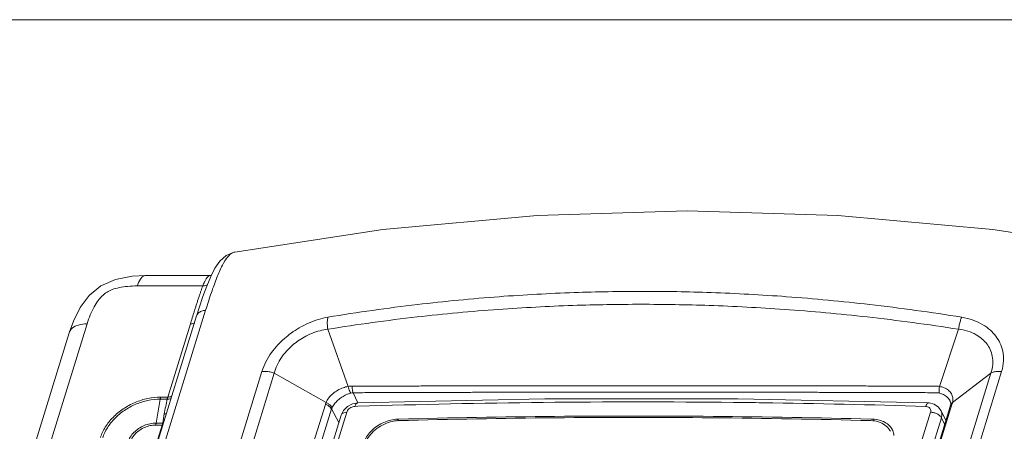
# Model space of a CAD drawing. Header units: millimetres. Extents: x -473 to 23648, y -382 to 1866.
# Tile 111 of 256: x 3165 to 3272, y 602 to 647. Entities that reach past the tile are written whole.
import ezdxf

# ---------------------------------------------------------------- set-up
doc = ezdxf.new("R2010")
doc.units = ezdxf.units.MM
doc.header["$LTSCALE"] = 80
doc.layers.get('0').update_dxf_attribs({"linetype": 'CONTINUOUS'})
doc.layers.add('02___PRT_ALL_AXES', color=7, linetype='CONTINUOUS')
doc.layers.add('06___PRT_ALL_SURFS', color=7, linetype='CONTINUOUS')

msp = doc.modelspace()

# ---------------------------------------------------------------- linework, layer by layer
at = {"lineweight": 0}
msp.add_line((4537.836, 647.262), (2110.224, 647.262), dxfattribs=at)
at = {"color": 0, "linetype": 'Continuous', "lineweight": 0}
for p, q in [((3188.154, 621.972), (3188.15, 621.971)), ((3185.994, 620.216), (3185.534, 619.311)), ((3185.487, 619.415), (3178.469, 619.415)), ((3185.534, 619.311), (3185.101, 618.272)), ((3185.594, 619.43), (3185.485, 619.415)), ((3184.674, 618.28), (3177.555, 618.28)), ((3184.988, 615.642), (3179.884, 599.125)), ((3184.276, 615.908), (3183.993, 615.007)), ((3183.993, 615.008), (3179.151, 599.341)), ((3172.069, 614.151), (3140.237, 511.143)), ((3183.322, 614.151), (3180.86, 606.185)), ((3183.418, 614.46), (3183.322, 614.151)), ((3198.292, 613.564), (3200.519, 607.338)), ((3266.994, 613.564), (3264.902, 607.338)), ((3170.117, 613.172), (3138.286, 510.164)), ((3188.624, 600.925), (3191.11, 608.971)), ((3190.037, 600.941), (3192.46, 608.783)), ((3192.46, 608.783), (3198.108, 605.584)), ((3270.519, 608.783), (3266.33, 605.584)), ((3270.519, 608.783), (3268.033, 600.737)), ((3271.685, 608.971), (3269.262, 601.128)), ((3179.587, 603.356), (3180.028, 605.963)), ((3180.028, 605.963), (3180.797, 605.962)), ((3180.08, 606.185), (3180.86, 606.185)), ((3201.068, 606.654), (3201.573, 605.55)), ((3196.533, 600.532), (3198.033, 605.386)), ((3197.199, 600.032), (3198.699, 604.886)), ((3198.699, 604.886), (3199.499, 603.409)), ((3200.431, 605.143), (3199.996, 604.706)), ((3200.983, 605.434), (3200.431, 605.143)), ((3201.559, 605.543), (3200.983, 605.434)), ((3201.567, 605.175), (3201.242, 605.165)), ((3263.802, 605.537), (3263.702, 605.543)), ((3266.076, 605.159), (3264.576, 600.306)), ((3266.275, 605.386), (3264.775, 600.532)), ((3266.096, 605.226), (3266.076, 605.159)), ((3266.083, 605.736), (3266.084, 605.734)), ((3266.114, 605.296), (3266.096, 605.226)), ((3266.136, 605.454), (3266.114, 605.296)), ((3266.114, 605.296), (3266.114, 605.296)), ((3199.747, 604.209), (3174.233, 521.647)), ((3200.352, 604.535), (3174.838, 521.972)), ((3180.485, 604.354), (3180.312, 603.356)), ((3199.996, 604.706), (3199.746, 604.209)), ((3238.434, 521.972), (3263.948, 604.535)), ((3239.611, 521.36), (3265.125, 603.923)), ((3265.616, 603.672), (3265.072, 604.727)), ((3265.48, 603.229), (3265.125, 603.923)), ((3180.26, 603.133), (3178.67, 597.987)), ((3180.26, 603.133), (3179.535, 603.133)), ((3180.312, 603.356), (3179.587, 603.356)), ((3206.009, 603.776), (3205.892, 603.772)), ((3205.975, 603.603), (3205.892, 603.772)), ((3257.654, 603.772), (3257.435, 603.778)), ((3257.654, 603.772), (3257.753, 603.569))]:
    msp.add_line(p, q, dxfattribs=at)
for points in [[(3188.156, 621.972), (3188.058, 621.952), (3187.213, 621.596), (3186.529, 620.987), (3185.994, 620.216)], [(3178.469, 619.415), (3176.984, 619.341), (3175.177, 618.996), (3173.582, 618.299), (3172.302, 617.241), (3171.33, 615.939), (3170.582, 614.459), (3170.117, 613.171)], [(3185.101, 618.272), (3184.683, 617.13), (3184.276, 615.908)], [(3263.702, 605.543), (3242.945, 605.979), (3221.916, 605.98), (3201.559, 605.543)], [(3265.071, 604.728), (3264.805, 605.089), (3264.354, 605.396), (3263.802, 605.537)], [(3266.083, 605.736), (3266.112, 605.654), (3266.136, 605.454)]]:
    msp.add_lwpolyline(points, dxfattribs=at)
for centre, radius, start, end in [((3398.545, 547.731), 225.239, 162.58226, 162.76683), ((3351.19, 562.577), 175.611, 162.45227, 162.57914), ((3222.871, 596.986), 43.021, 167.95602, 170.13833), ((3201.082, 605.567), 1.086, 90.74241, 105.23166), ((3231.725, -407.76), 1013.42, 88.20832, 89.211798), ((3266.41, 605.055), 0.349, 145.52057, 162.69555), ((3263.004, 606.393), 3.423, 342.88971, 344.63958), ((3180.494, 606.118), 1.764, 269.72185, 276.94412), ((3180.26, 604.463), 1.33, 269.97302, 272.84754), ((3180.32, 605.14), 1.784, 269.7404, 272.39539), ((3258.003, 601.692), 1.738, 26.07765, 32.13257), ((3258.253, 601.853), 1.708, 23.34241, 26.16331)]:
    msp.add_arc(centre, radius, start, end, dxfattribs=at)
for points, knots in [([(3188.001, 621.929), (3187.998, 621.928), (3187.76, 621.847), (3187.291, 621.382), (3186.737, 620.437), (3186.16, 619.111), (3185.568, 617.477), (3185.186, 616.283), (3184.988, 615.642)], [0, 0, 0, 0, 0.0094257, 0.7555235, 1.8666982, 3.3232729, 5.0723128, 7.0839678, 7.0839678, 7.0839678, 7.0839678]), ([(3177.555, 618.28), (3177.632, 618.532), (3177.797, 618.939), (3178.153, 619.369), (3178.406, 619.406), (3178.469, 619.405)], [0, 0, 0, 0, 0.7913791, 1.3412279, 1.5310064, 1.5310064, 1.5310064, 1.5310064]), ([(3185.485, 619.415), (3185.445, 619.414), (3185.341, 619.392), (3185.185, 619.269), (3185.032, 619.053), (3184.938, 618.876), (3184.89, 618.778)], [0, 0, 0, 0, 0.1212956, 0.30848767, 0.58100833, 0.90903038, 0.90903038, 0.90903038, 0.90903038]), ([(3177.555, 618.28), (3177.198, 618.28), (3176.529, 618.253), (3175.607, 618.124), (3174.849, 617.92), (3174.24, 617.637), (3173.726, 617.237), (3173.252, 616.689), (3172.802, 615.976), (3172.396, 615.115), (3172.172, 614.485), (3172.069, 614.151)], [0, 0, 0, 0, 1.0688859, 2.0045803, 2.7904938, 3.4140294, 4.0058664, 4.7293826, 5.5766835, 6.5293463, 7.5787446, 7.5787446, 7.5787446, 7.5787446]), ([(3184.674, 618.28), (3184.641, 618.191), (3184.572, 618.001), (3184.466, 617.702), (3184.353, 617.374), (3184.236, 617.025), (3184.115, 616.659), (3183.993, 616.283), (3183.871, 615.904), (3183.79, 615.65), (3183.75, 615.524)], [0, 0, 0, 0, 0.2845885, 0.6044589, 0.9531066, 1.3241393, 1.7112426, 2.1081706, 2.5086811, 2.9065068, 2.9065068, 2.9065068, 2.9065068]), ([(3184.89, 618.778), (3184.881, 618.759), (3184.802, 618.595), (3184.732, 618.428), (3184.674, 618.28)], [0, 0, 0, 0, 0.06467058, 0.54338306, 0.54338306, 0.54338306, 0.54338306]), ([(3184.674, 618.28), (3184.789, 618.275), (3184.962, 618.288), (3185.12, 618.355), (3185.165, 618.384)], [0, 0, 0, 0, 0.34666317, 0.50759608, 0.50759608, 0.50759608, 0.50759608]), ([(3198.297, 614.876), (3201.538, 615.411), (3207.751, 616.29), (3216.703, 617.15), (3224.88, 617.597), (3230.081, 617.689), (3232.564, 617.689)], [0, 0, 0, 0, 9.8556655, 18.8158608, 26.9713967, 34.4183058, 34.4183058, 34.4183058, 34.4183058]), ([(3232.564, 617.689), (3235.054, 617.689), (3240.289, 617.597), (3248.551, 617.148), (3257.662, 616.286), (3264.008, 615.408), (3267.333, 614.876)], [0, 0, 0, 0, 7.4703951, 15.7049582, 24.8160792, 34.9180115, 34.9180115, 34.9180115, 34.9180115]), ([(3184.988, 615.642), (3184.828, 615.622), (3184.536, 615.554), (3184.173, 615.341), (3184.027, 615.119), (3183.993, 615.008)], [0, 0, 0, 0, 0.4819377, 0.8878903, 1.23848, 1.23848, 1.23848, 1.23848]), ([(3198.292, 613.564), (3201.52, 614.086), (3207.706, 614.935), (3216.617, 615.761), (3224.754, 616.192), (3229.928, 616.281), (3232.397, 616.281)], [0, 0, 0, 0, 9.810092, 18.7260734, 26.8398159, 34.2478968, 34.2478968, 34.2478968, 34.2478968]), ([(3232.397, 616.281), (3234.874, 616.281), (3240.082, 616.191), (3248.301, 615.759), (3257.367, 614.931), (3263.684, 614.084), (3266.994, 613.564)], [0, 0, 0, 0, 7.4309322, 15.621478, 24.6844189, 34.7356073, 34.7356073, 34.7356073, 34.7356073]), ([(3191.11, 608.971), (3191.223, 609.338), (3191.525, 610.05), (3192.123, 611.012), (3192.812, 611.846), (3193.539, 612.557), (3194.318, 613.181), (3195.192, 613.751), (3196.18, 614.259), (3197.23, 614.648), (3197.951, 614.819), (3198.297, 614.876)], [0, 0, 0, 0, 1.1525663, 2.30462, 3.3877395, 4.3897609, 5.351117, 6.3762964, 7.5142588, 8.6767789, 9.7287333, 9.7287333, 9.7287333, 9.7287333]), ([(3198.297, 614.876), (3198.27, 614.745), (3198.236, 614.463), (3198.236, 614.023), (3198.268, 613.719), (3198.292, 613.564)], [0, 0, 0, 0, 0.4018808, 0.8475076, 1.3174978, 1.3174978, 1.3174978, 1.3174978]), ([(3267.333, 614.876), (3267.278, 614.746), (3267.178, 614.468), (3267.066, 614.029), (3267.014, 613.721), (3266.994, 613.564)], [0, 0, 0, 0, 0.424339, 0.8847322, 1.3589895, 1.3589895, 1.3589895, 1.3589895]), ([(3267.333, 614.876), (3267.756, 614.809), (3268.56, 614.604), (3269.62, 614.117), (3270.448, 613.507), (3271.074, 612.835), (3271.538, 612.067), (3271.853, 611.154), (3271.934, 610.086), (3271.801, 609.343), (3271.685, 608.971)], [0, 0, 0, 0, 1.2840776, 2.4714256, 3.4780738, 4.3516463, 5.2097604, 6.1516536, 7.22096, 8.3886869, 8.3886869, 8.3886869, 8.3886869]), ([(3172.069, 614.151), (3171.754, 614.151), (3171.178, 614.087), (3170.456, 613.755), (3170.177, 613.36), (3170.118, 613.172)], [0, 0, 0, 0, 0.9435915, 1.7182302, 2.3119549, 2.3119549, 2.3119549, 2.3119549]), ([(3183.322, 614.151), (3183.449, 614.151), (3183.608, 614.172), (3183.748, 614.237), (3183.772, 614.25)], [0, 0, 0, 0, 0.38244675, 0.46300427, 0.46300427, 0.46300427, 0.46300427]), ([(3192.46, 608.783), (3192.534, 609.088), (3192.754, 609.68), (3193.216, 610.482), (3193.77, 611.174), (3194.361, 611.762), (3195.001, 612.273), (3195.724, 612.733), (3196.543, 613.134), (3197.413, 613.422), (3198.007, 613.534), (3198.292, 613.564)], [0, 0, 0, 0, 0.939961, 1.8798977, 2.7662567, 3.5911054, 4.3761192, 5.2207196, 6.1547345, 7.1054194, 7.96247, 7.96247, 7.96247, 7.96247]), ([(3266.994, 613.564), (3267.34, 613.529), (3268.003, 613.394), (3268.882, 613.024), (3269.568, 612.537), (3270.085, 611.99), (3270.461, 611.355), (3270.71, 610.596), (3270.753, 609.706), (3270.624, 609.091), (3270.519, 608.783)], [0, 0, 0, 0, 1.0452032, 2.0122619, 2.8388284, 3.552142, 4.257426, 5.0356663, 5.9231723, 6.8988689, 6.8988689, 6.8988689, 6.8988689]), ([(3191.11, 608.971), (3191.254, 608.986), (3191.555, 608.988), (3192.01, 608.923), (3192.311, 608.837), (3192.46, 608.784)], [0, 0, 0, 0, 0.4347246, 0.8978991, 1.372991, 1.372991, 1.372991, 1.372991]), ([(3271.685, 608.971), (3271.539, 608.984), (3271.257, 608.99), (3270.861, 608.931), (3270.622, 608.841), (3270.519, 608.784)], [0, 0, 0, 0, 0.4407599, 0.8420935, 1.1962036, 1.1962036, 1.1962036, 1.1962036]), ([(3198.108, 605.584), (3198.181, 605.762), (3198.389, 606.112), (3198.822, 606.565), (3199.354, 606.941), (3199.93, 607.206), (3200.328, 607.308), (3200.519, 607.338)], [0, 0, 0, 0, 0.5761961, 1.2052203, 1.8695694, 2.5184259, 3.0958612, 3.0958612, 3.0958612, 3.0958612]), ([(3200.519, 607.338), (3200.586, 607.352), (3200.721, 607.373), (3200.857, 607.381), (3200.924, 607.381)], [0, 0, 0, 0, 0.20725206, 0.40867172, 0.40867172, 0.40867172, 0.40867172]), ([(3200.519, 607.338), (3200.537, 607.246), (3200.582, 607.07), (3200.674, 606.827), (3200.753, 606.68), (3200.797, 606.615)], [0, 0, 0, 0, 0.27974046, 0.54467003, 0.77812473, 0.77812473, 0.77812473, 0.77812473]), ([(3200.924, 607.381), (3201.59, 607.383), (3202.87, 607.384), (3204.772, 607.386), (3206.62, 607.387), (3208.435, 607.387), (3210.179, 607.388), (3211.849, 607.388), (3213.506, 607.388), (3215.228, 607.389), (3217.03, 607.389), (3218.882, 607.389), (3220.75, 607.389), (3222.654, 607.39), (3224.61, 607.39), (3226.619, 607.39), (3228.66, 607.39), (3230.686, 607.39), (3232.026, 607.39), (3232.683, 607.39)], [0, 0, 0, 0, 1.9954985, 3.8412421, 5.7075324, 7.5392731, 9.2854449, 10.9405531, 12.5472856, 14.2571728, 16.1053874, 17.9534636, 19.8142237, 21.7102738, 23.6640662, 25.6821239, 27.7380032, 29.7876267, 31.758829, 31.758829, 31.758829, 31.758829]), ([(3200.924, 607.381), (3200.926, 607.29), (3200.939, 607.115), (3200.986, 606.87), (3201.037, 606.72), (3201.068, 606.654)], [0, 0, 0, 0, 0.27298564, 0.52668225, 0.74613593, 0.74613593, 0.74613593, 0.74613593]), ([(3232.683, 607.39), (3233.365, 607.39), (3234.755, 607.39), (3236.853, 607.39), (3238.966, 607.39), (3241.055, 607.39), (3243.122, 607.389), (3245.188, 607.389), (3247.288, 607.389), (3249.39, 607.389), (3251.402, 607.388), (3253.285, 607.388), (3255.086, 607.388), (3256.898, 607.387), (3258.743, 607.387), (3260.605, 607.386), (3262.523, 607.384), (3263.819, 607.383), (3264.492, 607.381)], [0, 0, 0, 0, 2.0454493, 4.1712169, 6.2932104, 8.3830278, 10.4405183, 12.4938344, 14.5801384, 16.7412616, 18.7997669, 20.6161916, 22.3899868, 24.2016153, 26.0543232, 27.9232123, 29.7882371, 31.8092065, 31.8092065, 31.8092065, 31.8092065]), ([(3264.492, 607.381), (3264.56, 607.381), (3264.698, 607.373), (3264.834, 607.352), (3264.902, 607.338)], [0, 0, 0, 0, 0.20320385, 0.41259935, 0.41259935, 0.41259935, 0.41259935]), ([(3264.902, 607.338), (3264.886, 607.248), (3264.865, 607.075), (3264.863, 606.833), (3264.884, 606.682), (3264.902, 606.615)], [0, 0, 0, 0, 0.27294414, 0.5201348, 0.72664644, 0.72664644, 0.72664644, 0.72664644]), ([(3264.902, 607.338), (3265.08, 607.31), (3265.432, 607.22), (3265.897, 606.956), (3266.24, 606.566), (3266.347, 606.243), (3266.366, 606.083)], [0, 0, 0, 0, 0.5412644, 1.0766101, 1.5821777, 2.0648978, 2.0648978, 2.0648978, 2.0648978]), ([(3173.531, 601.774), (3173.653, 602.171), (3174.031, 602.967), (3174.884, 604.024), (3175.991, 604.934), (3177.279, 605.633), (3178.661, 606.077), (3179.615, 606.185), (3180.08, 606.185)], [0, 0, 0, 0, 1.2466805, 2.6073852, 4.046179, 5.5187851, 6.9780764, 8.3744472, 8.3744472, 8.3744472, 8.3744472]), ([(3173.778, 601.753), (3173.896, 602.134), (3174.257, 602.893), (3175.072, 603.903), (3176.128, 604.77), (3177.356, 605.436), (3178.673, 605.859), (3179.584, 605.963), (3180.028, 605.963)], [0, 0, 0, 0, 1.1940345, 2.4913374, 3.8628656, 5.2664703, 6.6573682, 7.9912752, 7.9912752, 7.9912752, 7.9912752]), ([(3180.08, 606.185), (3180.073, 606.162), (3180.06, 606.114), (3180.042, 606.04), (3180.033, 605.989), (3180.028, 605.963)], [0, 0, 0, 0, 0.07304977, 0.14951479, 0.22896438, 0.22896438, 0.22896438, 0.22896438]), ([(3180.86, 606.185), (3180.849, 606.148), (3180.827, 606.074), (3180.806, 606), (3180.797, 605.962)], [0, 0, 0, 0, 0.11654274, 0.2316857, 0.2316857, 0.2316857, 0.2316857]), ([(3180.797, 605.962), (3180.922, 605.957), (3181.063, 605.966), (3181.2, 605.993), (3181.214, 605.996)], [0, 0, 0, 0, 0.37523535, 0.41881827, 0.41881827, 0.41881827, 0.41881827]), ([(3180.86, 606.185), (3180.988, 606.185), (3181.146, 606.206), (3181.286, 606.271), (3181.31, 606.284)], [0, 0, 0, 0, 0.38244647, 0.46300368, 0.46300368, 0.46300368, 0.46300368]), ([(3198.75, 605.019), (3198.821, 605.167), (3199.007, 605.459), (3199.375, 605.85), (3199.818, 606.191), (3200.299, 606.452), (3200.634, 606.571), (3200.797, 606.616)], [0, 0, 0, 0, 0.4915544, 1.0312357, 1.6029045, 2.1600893, 2.666588, 2.666588, 2.666588, 2.666588]), ([(3201.068, 606.654), (3201.733, 606.659), (3203.012, 606.667), (3204.913, 606.675), (3206.76, 606.682), (3208.574, 606.687), (3210.318, 606.691), (3211.986, 606.695), (3213.643, 606.697), (3215.365, 606.7), (3217.167, 606.702), (3219.019, 606.704), (3220.887, 606.706), (3222.79, 606.707), (3224.746, 606.709), (3226.755, 606.71), (3228.796, 606.71), (3230.822, 606.711), (3232.162, 606.711), (3232.819, 606.711)], [0, 0, 0, 0, 1.9930888, 3.837463, 5.7028048, 7.5338735, 9.2795511, 10.9342839, 12.5407156, 14.2503354, 16.0983068, 17.9461726, 19.806747, 21.7026294, 23.6562673, 25.6741747, 27.7299042, 29.7793766, 31.7504258, 31.7504258, 31.7504258, 31.7504258]), ([(3232.819, 606.711), (3233.5, 606.711), (3234.891, 606.711), (3236.988, 606.71), (3239.101, 606.71), (3241.19, 606.708), (3243.257, 606.707), (3245.323, 606.705), (3247.423, 606.703), (3249.525, 606.701), (3251.537, 606.698), (3253.419, 606.695), (3255.22, 606.691), (3257.032, 606.687), (3258.876, 606.682), (3260.737, 606.675), (3262.654, 606.667), (3263.949, 606.659), (3264.622, 606.654)], [0, 0, 0, 0, 2.0453003, 4.1709404, 6.2928255, 8.3825483, 10.4399488, 12.4931688, 14.5793638, 16.7403544, 18.7987015, 20.614943, 22.3885036, 24.1998089, 26.0520528, 27.920237, 29.7841479, 31.8029789, 31.8029789, 31.8029789, 31.8029789]), ([(3264.622, 606.654), (3264.668, 606.653), (3264.762, 606.646), (3264.855, 606.628), (3264.902, 606.616)], [0, 0, 0, 0, 0.13808944, 0.28336712, 0.28336712, 0.28336712, 0.28336712]), ([(3264.902, 606.616), (3265.061, 606.574), (3265.367, 606.466), (3265.766, 606.205), (3265.988, 605.935), (3266.069, 605.769), (3266.083, 605.736)], [0, 0, 0, 0, 0.4925685, 0.9672379, 1.4136548, 1.5196712, 1.5196712, 1.5196712, 1.5196712]), ([(3198.033, 605.386), (3198.043, 605.42), (3198.067, 605.486), (3198.094, 605.552), (3198.108, 605.584)], [0, 0, 0, 0, 0.10614213, 0.21237727, 0.21237727, 0.21237727, 0.21237727]), ([(3198.033, 605.386), (3198.131, 605.35), (3198.314, 605.266), (3198.544, 605.098), (3198.659, 604.958), (3198.699, 604.886)], [0, 0, 0, 0, 0.31306418, 0.60034554, 0.84760409, 0.84760409, 0.84760409, 0.84760409]), ([(3198.108, 605.585), (3198.204, 605.541), (3198.383, 605.439), (3198.604, 605.248), (3198.713, 605.096), (3198.75, 605.019)], [0, 0, 0, 0, 0.31695113, 0.61234797, 0.87012013, 0.87012013, 0.87012013, 0.87012013]), ([(3198.699, 604.886), (3198.706, 604.908), (3198.721, 604.953), (3198.74, 604.997), (3198.75, 605.019)], [0, 0, 0, 0, 0.07162875, 0.14297763, 0.14297763, 0.14297763, 0.14297763]), ([(3201.242, 605.165), (3201.166, 605.162), (3201.01, 605.135), (3200.789, 605.043), (3200.594, 604.905), (3200.441, 604.735), (3200.373, 604.602), (3200.352, 604.535)], [0, 0, 0, 0, 0.2290363, 0.4700611, 0.7113168, 0.9412187, 1.151182, 1.151182, 1.151182, 1.151182]), ([(3201.242, 605.165), (3201.27, 605.253), (3201.328, 605.397), (3201.449, 605.519), (3201.511, 605.535)], [0, 0, 0, 0, 0.27724086, 0.46939431, 0.46939431, 0.46939431, 0.46939431]), ([(3201.511, 605.535), (3201.511, 605.535), (3201.527, 605.539), (3201.543, 605.541), (3201.559, 605.541)], [0, 0, 0, 0, 0.002490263, 0.048434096, 0.048434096, 0.048434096, 0.048434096]), ([(3245.666, 605.564), (3244.6, 605.579), (3236.626, 605.675), (3221.923, 605.677), (3208.289, 605.389), (3201.567, 605.175)], [0, 0, 0, 0, 3.196311, 23.9258753, 44.1036666, 44.1036666, 44.1036666, 44.1036666]), ([(3263.41, 605.165), (3263.437, 605.252), (3263.491, 605.388), (3263.608, 605.536), (3263.686, 605.54), (3263.701, 605.539)], [0, 0, 0, 0, 0.27432039, 0.4540896, 0.50111967, 0.50111967, 0.50111967, 0.50111967]), ([(3263.948, 604.535), (3263.967, 604.595), (3263.984, 604.721), (3263.931, 604.903), (3263.804, 605.048), (3263.622, 605.14), (3263.483, 605.162), (3263.41, 605.165)], [0, 0, 0, 0, 0.18971018, 0.36947101, 0.55278792, 0.75140345, 0.96957672, 0.96957672, 0.96957672, 0.96957672]), ([(3200.352, 604.535), (3200.248, 604.532), (3200.058, 604.503), (3199.837, 604.383), (3199.764, 604.259), (3199.747, 604.209)], [0, 0, 0, 0, 0.31341874, 0.56787812, 0.72644457, 0.72644457, 0.72644457, 0.72644457]), ([(3257.435, 603.778), (3251.708, 603.929), (3240.227, 604.133), (3223.082, 604.134), (3211.669, 603.929), (3206.009, 603.776)], [0, 0, 0, 0, 17.1881944, 34.4462184, 51.4322968, 51.4322968, 51.4322968, 51.4322968]), ([(3257.433, 603.62), (3251.671, 603.772), (3240.194, 603.976), (3223.051, 603.977), (3211.673, 603.774), (3206.011, 603.62)], [0, 0, 0, 0, 17.2901156, 34.4360012, 51.4266555, 51.4266555, 51.4266555, 51.4266555]), ([(3263.948, 604.535), (3264.07, 604.531), (3264.316, 604.492), (3264.656, 604.362), (3264.939, 604.175), (3265.08, 604.009), (3265.125, 603.923)], [0, 0, 0, 0, 0.3664793, 0.7394291, 1.0844217, 1.3759191, 1.3759191, 1.3759191, 1.3759191]), ([(3265.125, 603.923), (3265.167, 604.061), (3265.206, 604.339), (3265.132, 604.611), (3265.073, 604.725)], [0, 0, 0, 0, 0.43330084, 0.81955691, 0.81955691, 0.81955691, 0.81955691]), ([(3179.587, 603.356), (3179.37, 603.356), (3178.925, 603.305), (3178.282, 603.099), (3177.682, 602.774), (3177.166, 602.351), (3176.767, 601.857), (3176.589, 601.485), (3176.532, 601.298)], [0, 0, 0, 0, 0.6516391, 1.3305553, 2.0157278, 2.6850713, 3.3193708, 3.9062937, 3.9062937, 3.9062937, 3.9062937]), ([(3179.535, 603.133), (3179.34, 603.133), (3178.94, 603.088), (3178.359, 602.902), (3177.817, 602.608), (3177.35, 602.225), (3176.99, 601.78), (3176.831, 601.445), (3176.779, 601.277)], [0, 0, 0, 0, 0.5838967, 1.1976467, 1.8181963, 2.424057, 2.9971505, 3.523118, 3.523118, 3.523118, 3.523118]), ([(3179.587, 603.356), (3179.582, 603.329), (3179.573, 603.278), (3179.555, 603.204), (3179.542, 603.156), (3179.535, 603.133)], [0, 0, 0, 0, 0.07945233, 0.15592022, 0.22897349, 0.22897349, 0.22897349, 0.22897349]), ([(3180.312, 603.356), (3180.305, 603.318), (3180.291, 603.243), (3180.271, 603.169), (3180.26, 603.133)], [0, 0, 0, 0, 0.11434024, 0.2289488, 0.2289488, 0.2289488, 0.2289488]), ([(3202.28, 601.378), (3202.367, 601.595), (3202.603, 602.021), (3203.092, 602.586), (3203.702, 603.071), (3204.397, 603.449), (3205.134, 603.696), (3205.643, 603.766), (3205.892, 603.772)], [0, 0, 0, 0, 0.6978378, 1.4468018, 2.2298827, 3.0243427, 3.8058628, 4.552274, 4.552274, 4.552274, 4.552274]), ([(3206.011, 603.62), (3205.712, 603.612), (3205.098, 603.515), (3204.227, 603.17), (3203.44, 602.649), (3202.805, 601.999), (3202.503, 601.487), (3202.4, 601.226)], [0, 0, 0, 0, 0.8984219, 1.8457436, 2.7908151, 3.7080092, 4.5499527, 4.5499527, 4.5499527, 4.5499527]), ([(3259.474, 602.617), (3259.347, 602.82), (3258.988, 603.191), (3258.265, 603.532), (3257.717, 603.613), (3257.433, 603.62)], [0, 0, 0, 0, 0.719032, 1.5044309, 2.3581626, 2.3581626, 2.3581626, 2.3581626]), ([(3257.654, 603.772), (3257.893, 603.766), (3258.356, 603.707), (3258.986, 603.464), (3259.48, 603.091), (3259.706, 602.768), (3259.786, 602.607)], [0, 0, 0, 0, 0.718345, 1.3855947, 2.0059635, 2.546612, 2.546612, 2.546612, 2.546612])]:
    msp.add_open_spline(points, degree=3, knots=knots, dxfattribs=at)
for points in [[(3188.151, 621.964), (3188.1, 621.957), (3188.05, 621.945), (3188.001, 621.929)], [(3266.366, 606.083), (3266.386, 605.918), (3266.371, 605.746), (3266.33, 605.584)], [(3266.17, 605.427), (3266.144, 605.387), (3266.125, 605.342), (3266.114, 605.296)], [(3266.275, 605.386), (3266.216, 605.353), (3266.16, 605.308), (3266.122, 605.253)], [(3266.33, 605.585), (3266.267, 605.543), (3266.21, 605.49), (3266.17, 605.427)], [(3266.33, 605.584), (3266.322, 605.551), (3266.313, 605.519), (3266.304, 605.486)], [(3259.821, 602.53), (3259.894, 602.36), (3259.94, 602.176), (3259.958, 601.992)]]:
    msp.add_open_spline(points, degree=3, dxfattribs=at)
at = {"layer": '02___PRT_ALL_AXES', "color": 0, "linetype": 'Continuous', "lineweight": 0}
msp.add_lwpolyline([(3237.419, 626.442), (3221.087, 625.953), (3204.282, 624.428), (3188.15, 621.972)], dxfattribs=at)
at = {"layer": '06___PRT_ALL_SURFS', "color": 0, "linetype": 'Continuous', "lineweight": 0}
msp.add_lwpolyline([(3286.936, 621.971), (3270.73, 624.423), (3253.838, 625.951), (3237.419, 626.442)], dxfattribs=at)

doc.saveas('drawing.dxf')
